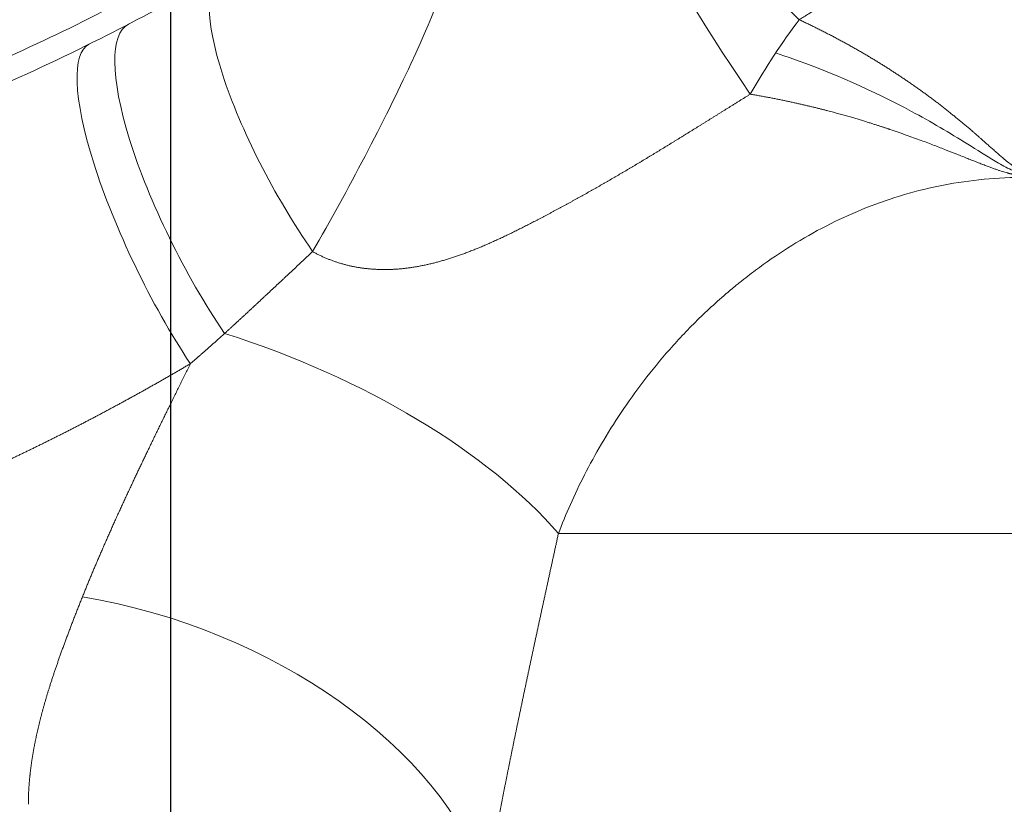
# Model space of a CAD drawing. Header units: millimetres. Extents: x 176 to 9387, y -11044 to -3322.
# Tile 212 of 256: x 8350 to 8384, y -9866 to -9838. Entities that reach past the tile are written whole.
import ezdxf

# ---------------------------------------------------------------- set-up
doc = ezdxf.new("R2010")
doc.units = ezdxf.units.MM
doc.header["$LTSCALE"] = 0.3175
doc.layers.add('1轮廓实线层', color=7, linetype='Continuous', lineweight=18)
doc.layers.add('7标注层', color=4, linetype='Continuous', lineweight=13)
doc.styles.add('PC_TEXTSTYLE', font='ISOCP.SHX', dxfattribs={"width": 0.707, "bigfont": 'GBCBIG.SHX'})
doc.dimstyles.new('GB_LINEAR', dxfattribs={"dimtxt": 3.5, "dimasz": 3.5, "dimexe": 1, "dimexo": 0, "dimgap": 1.5, "dimtad": 1, "dimdsep": 46, "dimtxsty": 'PC_TEXTSTYLE', "dimcen": 0, "dimclrd": 256, "dimclrt": 3, "dimadec": 0, "dimazin": 2, "dimtp": 0.1, "dimtm": 0.1, "dimtfac": 0.71, "dimtdec": 3, "dimtmove": 0, "dimatfit": 3, "dimfxl": 1, "dimtfill": 1, "dimarcsym": 0})

# ---------------------------------------------------------------- blocks, each defined once
blk = doc.blocks.new('*D61')
at = {"layer": '7标注层', "color": 0, "lineweight": -2, "transparency": 16777216}
for p, q in [((8317.856, -9734.193), (8317.856, -9661.514)), ((8354.857, -9924.193), (8354.857, -9661.514))]:
    blk.add_line(p, q, dxfattribs=at)
at = {"layer": '7标注层', "lineweight": -2, "transparency": 16777216}
blk.add_line((8330.106, -9665.014), (8342.607, -9665.014), dxfattribs=at)
at = {"layer": '7标注层', "transparency": 16777216}
for points in [[(8330.106, -9662.972), (8330.106, -9667.055), (8317.856, -9665.014)], [(8342.607, -9667.055), (8342.607, -9662.972), (8354.857, -9665.014)]]:
    blk.add_solid(points, dxfattribs=at)
at = {"layer": 'Defpoints', "color": 0, "transparency": 16777216}
for p in [(8354.857, -9665.014), (8317.856, -9734.193), (8354.857, -9924.193)]:
    blk.add_point(p, dxfattribs=at)
at = {"layer": '7标注层', "color": 3, "transparency": 16777216, "insert": (8336.357, -9653.639), "char_height": 12.25, "attachment_point": 5, "style": 'PC_TEXTSTYLE', "bg_fill": 3, "box_fill_scale": 1.1, "bg_fill_color": 257, "bg_fill_transparency": 0}
blk.add_mtext('37', dxfattribs=at)

msp = doc.modelspace()

# ---------------------------------------------------------------- linework, layer by layer
at = {"layer": '1轮廓实线层'}
msp.add_line((8384.85631, -9856.37424), (8368.45626, -9856.37424), dxfattribs=at)
for centre, major_axis, ratio, start_param, end_param in [((8376.90543, -9842.6262), (-4.59958, 6.54552), 0.34126052, 5.16448009, 6.28318531), ((8376.90543, -9842.6262), (-4.59958, 6.54552), 0.05895864, 0, 1.27317881), ((8360.68614, -9843.61353), (3.77166, 7.05511), 0.08096723, 4.33655227, 6.28318531), ((8360.68614, -9843.61353), (-4.03104, 6.91019), 0.28255675, 0, 1.83024178), ((8376.90543, -9842.6262), (-3.81978, -7.02918), 0.28866791, 4.22408726, 4.63248843), ((8357.05554, -9845.6144), (3.68934, -7.0985), 0.27287082, 3.14159265, 5.12071068), ((8355.54115, -9846.38238), (3.54681, -7.17078), 0.25078504, 3.14159265, 5.18164186), ((8356.15622, -9856.37424), (-14.01422, 5.34806), 0.45489116, 3.83961796, 4.84302359), ((8351.75714, -9868.60507), (-14.3336, 4.42132), 0.65094741, 3.58411087, 4.91054416)]:
    msp.add_ellipse(centre, major_axis=major_axis, ratio=ratio, start_param=start_param, end_param=end_param, dxfattribs=at)
for points, knots in [([(8382.7243, -9823.30679), (8382.7306, -9823.32341), (8382.74321, -9823.35665), (8382.76182, -9823.40659), (8382.78022, -9823.45657), (8382.79836, -9823.50661), (8382.81628, -9823.55671), (8382.83395, -9823.60686), (8382.85138, -9823.65707), (8382.86858, -9823.70733), (8382.88553, -9823.75765), (8382.90225, -9823.80802), (8382.91872, -9823.85845), (8382.93496, -9823.90892), (8382.95096, -9823.95946), (8382.96673, -9824.01005), (8382.98225, -9824.06069), (8382.99753, -9824.11138), (8383.01258, -9824.16213), (8383.02738, -9824.21294), (8383.04195, -9824.26379), (8383.05628, -9824.3147), (8383.07037, -9824.36567), (8383.08422, -9824.41668), (8383.09783, -9824.46775), (8383.1112, -9824.51887), (8383.12433, -9824.57005), (8383.13723, -9824.62128), (8383.14988, -9824.67256), (8383.1623, -9824.72389), (8383.17448, -9824.77528), (8383.18642, -9824.82671), (8383.19812, -9824.8782), (8383.20958, -9824.92974), (8383.22081, -9824.98134), (8383.23179, -9825.03298), (8383.24253, -9825.08468), (8383.25304, -9825.13643), (8383.26331, -9825.18823), (8383.27334, -9825.24008), (8383.28313, -9825.29198), (8383.29268, -9825.34393), (8383.30199, -9825.39594), (8383.31106, -9825.44799), (8383.3199, -9825.5001), (8383.32849, -9825.55225), (8383.33685, -9825.60446), (8383.34497, -9825.65672), (8383.35285, -9825.70902), (8383.36049, -9825.76138), (8383.36789, -9825.81379), (8383.37505, -9825.86624), (8383.38197, -9825.91875), (8383.38866, -9825.97131), (8383.3951, -9826.02391), (8383.40131, -9826.07656), (8383.40728, -9826.12927), (8383.41301, -9826.18202), (8383.4185, -9826.23482), (8383.42375, -9826.28767), (8383.42876, -9826.34057), (8383.43354, -9826.39352), (8383.43807, -9826.44651), (8383.44237, -9826.49955), (8383.44643, -9826.55265), (8383.45025, -9826.60578), (8383.45382, -9826.65897), (8383.45717, -9826.71221), (8383.46027, -9826.76549), (8383.46313, -9826.81882), (8383.46575, -9826.87219), (8383.46814, -9826.92562), (8383.47029, -9826.97909), (8383.47219, -9827.0326), (8383.47386, -9827.08617), (8383.47529, -9827.13978), (8383.47648, -9827.19344), (8383.47744, -9827.24714), (8383.47815, -9827.30089), (8383.47862, -9827.35468), (8383.47886, -9827.40852), (8383.47886, -9827.46241), (8383.47862, -9827.51634), (8383.47813, -9827.57032), (8383.47741, -9827.62434), (8383.47646, -9827.67841), (8383.47268, -9827.84906), (8383.46104, -9828.13524), (8383.43148, -9828.53503), (8383.38877, -9828.93149), (8383.33289, -9829.32461), (8383.26385, -9829.71437), (8383.18165, -9830.10077), (8383.08628, -9830.48379), (8382.97776, -9830.86344), (8382.85607, -9831.2397), (8382.72125, -9831.61258), (8382.60843, -9831.89407), (8382.52632, -9832.08705), (8382.48015, -9832.19312), (8382.43316, -9832.29857), (8382.38535, -9832.40342), (8382.33673, -9832.50765), (8382.28728, -9832.61127), (8382.23703, -9832.71429), (8382.18596, -9832.8167), (8382.13407, -9832.9185), (8382.08136, -9833.0197), (8382.02784, -9833.12029), (8381.97351, -9833.22028), (8381.91835, -9833.31967), (8381.86238, -9833.41846), (8381.8056, -9833.51665), (8381.748, -9833.61424), (8381.68958, -9833.71123), (8381.63035, -9833.80763), (8381.5703, -9833.90343), (8381.50944, -9833.99863), (8381.44776, -9834.09325), (8381.38527, -9834.18727), (8381.32195, -9834.2807), (8381.25783, -9834.37354), (8381.19288, -9834.4658), (8381.12712, -9834.55747), (8381.06055, -9834.64855), (8380.99316, -9834.73904), (8380.92495, -9834.82896), (8380.85593, -9834.91829), (8380.78609, -9835.00703), (8380.71543, -9835.0952), (8380.64396, -9835.18279), (8380.57168, -9835.2698), (8380.49857, -9835.35624), (8380.42465, -9835.4421), (8380.34992, -9835.52739), (8380.27437, -9835.6121), (8380.198, -9835.69624), (8380.12082, -9835.77981), (8380.04282, -9835.86282), (8379.96401, -9835.94525), (8379.88438, -9836.02712), (8379.80393, -9836.10842), (8379.72267, -9836.18916), (8379.64059, -9836.26933), (8379.5577, -9836.34895), (8379.47399, -9836.428), (8379.38947, -9836.50649), (8379.30412, -9836.58443), (8379.21797, -9836.6618), (8379.13099, -9836.73863), (8379.0432, -9836.81489), (8378.9546, -9836.89061), (8378.86518, -9836.96577), (8378.77494, -9837.04038), (8378.68389, -9837.11445), (8378.59202, -9837.18796), (8378.49934, -9837.26093), (8378.40584, -9837.33335), (8378.31152, -9837.40523), (8378.21639, -9837.47656), (8378.12044, -9837.54735), (8378.02368, -9837.6176), (8377.9261, -9837.68731), (8377.8277, -9837.75649), (8377.72849, -9837.82512), (8377.62846, -9837.89322), (8377.52762, -9837.96079), (8377.42596, -9838.02782), (8377.32349, -9838.09432), (8377.2202, -9838.16029), (8377.11608, -9838.22572), (8377.01119, -9838.29067), (8376.94072, -9838.33343), (8376.90543, -9838.35485)], [0, 0, 0, 0, 0.00292195, 0.005843, 0.00876321, 0.01168263, 0.01460133, 0.01751937, 0.0204368, 0.0233537, 0.02627012, 0.02918612, 0.03210176, 0.0350171, 0.0379322, 0.04084713, 0.04376195, 0.04667671, 0.04959148, 0.05250631, 0.05542127, 0.05833642, 0.06125183, 0.06416754, 0.06708362, 0.07000014, 0.07291715, 0.07583471, 0.07875289, 0.08167174, 0.08459132, 0.08751171, 0.09043294, 0.0933551, 0.09627823, 0.0992024, 0.10212767, 0.1050541, 0.10798174, 0.11091066, 0.11384092, 0.11677258, 0.1197057, 0.12264033, 0.12557654, 0.12851438, 0.13145393, 0.13439522, 0.13733833, 0.14028332, 0.14323024, 0.14617914, 0.1491301, 0.15208317, 0.1550384, 0.15799586, 0.1609556, 0.16391769, 0.16688217, 0.16984911, 0.17281857, 0.1757906, 0.17876526, 0.18174261, 0.1847227, 0.18770559, 0.19069134, 0.19368001, 0.19667164, 0.19966631, 0.20266405, 0.20566494, 0.20866902, 0.21167635, 0.21468699, 0.21770099, 0.22071841, 0.22373929, 0.2267637, 0.2297917, 0.23282332, 0.23585864, 0.2388977, 0.24194055, 0.24498725, 0.24803786, 0.25109242, 0.27388653, 0.29659846, 0.31925043, 0.34186484, 0.36446421, 0.38707108, 0.40970801, 0.43239743, 0.45516163, 0.4780227, 0.50100241, 0.50770362, 0.51439351, 0.52107247, 0.52774089, 0.53439918, 0.54104774, 0.54768697, 0.55431728, 0.56093906, 0.56755274, 0.57415871, 0.58075739, 0.58734919, 0.59393452, 0.6005138, 0.60708745, 0.61365587, 0.6202195, 0.62677874, 0.63333401, 0.63988575, 0.64643436, 0.65298027, 0.6595239, 0.66606567, 0.67260601, 0.67914534, 0.68568408, 0.69222266, 0.69876149, 0.70530101, 0.71184164, 0.71838379, 0.7249279, 0.73147438, 0.73802365, 0.74457615, 0.75113228, 0.75769247, 0.76425713, 0.7708267, 0.77740157, 0.78398218, 0.79056893, 0.79716224, 0.80376252, 0.81037019, 0.81698565, 0.82360931, 0.83024159, 0.83688288, 0.84353359, 0.85019413, 0.85686488, 0.86354626, 0.87023866, 0.87694247, 0.88365809, 0.89038591, 0.89712631, 0.90387969, 0.91064642, 0.9174269, 0.92422149, 0.93103058, 0.93785454, 0.94469374, 0.95154855, 0.95841935, 0.9653065, 0.97221035, 0.97913127, 0.98606962, 0.99302574, 1, 1, 1, 1]), ([(8290.56793, -9841.33033), (8295.71849, -9843.30575), (8301.08432, -9844.71932), (8307.90212, -9845.74406), (8309.27121, -9845.91184), (8312.01645, -9846.17253), (8316.14484, -9846.45147), (8321.66694, -9846.37534), (8325.78483, -9845.98263), (8328.52074, -9845.64629), (8329.88401, -9845.4408), (8333.95382, -9844.71391), (8336.64039, -9844.08209), (8341.92874, -9842.53251), (8344.53049, -9841.61468), (8349.61776, -9839.50179), (8352.10344, -9838.30709), (8354.51699, -9836.9822)], [0, 0, 0, 0, 0.25, 0.25, 0.3125, 0.3125, 0.375, 0.5, 0.5625, 0.5625, 0.625, 0.625, 0.75, 0.75, 0.875, 0.875, 1, 1, 1, 1]), ([(8317.85613, -9847.1928), (8320.65665, -9847.19288), (8323.4504, -9847.04047), (8327.74664, -9846.57006), (8329.25392, -9846.35988), (8331.5118, -9845.9761), (8332.26392, -9845.83675), (8333.76713, -9845.5349), (8334.51916, -9845.37216), (8338.25292, -9844.50552), (8341.17112, -9843.64082), (8346.87446, -9841.58005), (8349.6596, -9840.38393), (8353.54, -9838.43768), (8354.69005, -9837.82404), (8355.82759, -9837.17922)], [0, 0, 0, 0, 0.212202, 0.212202, 0.32712017, 0.32712017, 0.38457925, 0.38457925, 0.44203834, 0.44203834, 0.67187467, 0.67187467, 0.901711, 0.901711, 1, 1, 1, 1]), ([(8376.90543, -9838.35485), (8376.92878, -9838.36578), (8376.97546, -9838.38762), (8377.04529, -9838.4206), (8377.11495, -9838.4537), (8377.18442, -9838.48694), (8377.25371, -9838.52032), (8377.32281, -9838.55384), (8377.39173, -9838.5875), (8377.46046, -9838.6213), (8377.52901, -9838.65523), (8377.59738, -9838.6893), (8377.66556, -9838.72351), (8377.73356, -9838.75785), (8377.80137, -9838.79234), (8377.869, -9838.82696), (8377.93645, -9838.86171), (8378.00371, -9838.8966), (8378.07079, -9838.93163), (8378.13768, -9838.96679), (8378.20439, -9839.00209), (8378.27091, -9839.03752), (8378.33725, -9839.07308), (8378.40341, -9839.10878), (8378.46938, -9839.14462), (8378.53517, -9839.18058), (8378.60078, -9839.21668), (8378.6662, -9839.25292), (8378.73143, -9839.28928), (8378.79648, -9839.32578), (8378.86135, -9839.36241), (8378.92603, -9839.39918), (8378.99053, -9839.43607), (8379.05485, -9839.4731), (8379.11898, -9839.51025), (8379.18293, -9839.54754), (8379.24669, -9839.58496), (8379.31027, -9839.6225), (8379.37366, -9839.66018), (8379.43688, -9839.69798), (8379.4999, -9839.73592), (8379.56274, -9839.77398), (8379.6254, -9839.81217), (8379.68788, -9839.85049), (8379.75017, -9839.88894), (8379.81227, -9839.92751), (8379.8742, -9839.96621), (8379.93593, -9840.00504), (8379.99749, -9840.044), (8380.05886, -9840.08308), (8380.12004, -9840.12228), (8380.18104, -9840.16161), (8380.24186, -9840.20107), (8380.30249, -9840.24065), (8380.36294, -9840.28035), (8380.42321, -9840.32018), (8380.48329, -9840.36013), (8380.54318, -9840.40021), (8380.6029, -9840.44041), (8380.66242, -9840.48073), (8380.72177, -9840.52117), (8380.78093, -9840.56173), (8380.8399, -9840.60242), (8380.8987, -9840.64323), (8380.9573, -9840.68415), (8381.01573, -9840.7252), (8381.07397, -9840.76637), (8381.15229, -9840.82207), (8381.25058, -9840.89263), (8381.3686, -9840.97846), (8381.48634, -9841.06517), (8381.60379, -9841.15275), (8381.72096, -9841.24121), (8381.83785, -9841.33053), (8381.95445, -9841.42072), (8382.07078, -9841.51176), (8382.18681, -9841.60365), (8382.30257, -9841.69638), (8382.41804, -9841.78995), (8382.53323, -9841.88435), (8382.64813, -9841.97959), (8382.76276, -9842.07563), (8382.87706, -9842.17252), (8382.96338, -9842.24625), (8383.02493, -9842.29959), (8383.0653, -9842.33494), (8383.11532, -9842.3789), (8383.17497, -9842.43148), (8383.24426, -9842.49263), (8383.32317, -9842.56234), (8383.41171, -9842.64055), (8383.50989, -9842.72724), (8383.61769, -9842.82235), (8383.73514, -9842.92581), (8383.83734, -9843.01583), (8383.92018, -9843.08841), (8383.97939, -9843.13966), (8384.0353, -9843.18751), (8384.08793, -9843.23198), (8384.13727, -9843.27307), (8384.18333, -9843.31079), (8384.22611, -9843.34514), (8384.26561, -9843.37615), (8384.2993, -9843.40189), (8384.32815, -9843.42327), (8384.35307, -9843.44122), (8384.37766, -9843.45843), (8384.40194, -9843.47491), (8384.42591, -9843.49065), (8384.44956, -9843.50566), (8384.47289, -9843.51993), (8384.49591, -9843.53347), (8384.51861, -9843.54628), (8384.54099, -9843.55835), (8384.56305, -9843.56969), (8384.58481, -9843.5803), (8384.60624, -9843.59018), (8384.62736, -9843.59933), (8384.64816, -9843.60775), (8384.66865, -9843.61544), (8384.68882, -9843.6224), (8384.70868, -9843.62863), (8384.72822, -9843.63413), (8384.74744, -9843.63891), (8384.76636, -9843.64295), (8384.78495, -9843.64627), (8384.80324, -9843.64886), (8384.82121, -9843.65071), (8384.83886, -9843.65188), (8384.85053, -9843.65204), (8384.85631, -9843.65212)], [0, 0, 0, 0, 0.00770646, 0.01540609, 0.02309896, 0.03078515, 0.03846473, 0.04613778, 0.05380438, 0.0614646, 0.06911852, 0.07676622, 0.08440777, 0.09204325, 0.09967275, 0.10729633, 0.11491408, 0.12252607, 0.13013239, 0.13773311, 0.14532831, 0.15291807, 0.16050247, 0.16808158, 0.1756555, 0.18322429, 0.19078804, 0.19834683, 0.20590074, 0.21344984, 0.22099422, 0.22853396, 0.23606914, 0.24359985, 0.25112615, 0.25864814, 0.26616589, 0.27367949, 0.28118901, 0.28869455, 0.29619618, 0.30369398, 0.31118803, 0.31867842, 0.32616524, 0.33364856, 0.34112846, 0.34860503, 0.35607835, 0.36354851, 0.37101558, 0.37847965, 0.38594081, 0.39339913, 0.40085471, 0.40830761, 0.41575794, 0.42320577, 0.43065118, 0.43809426, 0.44553509, 0.45297376, 0.46041036, 0.46784495, 0.47527764, 0.4827085, 0.49013762, 0.49756509, 0.51277085, 0.52803692, 0.54336405, 0.55875301, 0.57420455, 0.58971941, 0.60529832, 0.62094201, 0.63665119, 0.65242658, 0.66826885, 0.68417872, 0.70015685, 0.71620391, 0.73232057, 0.74850748, 0.75290703, 0.75871268, 0.76592452, 0.77454258, 0.78456688, 0.79599744, 0.80883426, 0.82307736, 0.83872674, 0.8557824, 0.87424434, 0.88330342, 0.891842, 0.89986029, 0.90735855, 0.91433707, 0.92079625, 0.92673658, 0.93215866, 0.93706333, 0.94043146, 0.9437146, 0.9469134, 0.95002855, 0.9530608, 0.95601096, 0.95887994, 0.96166868, 0.96437823, 0.96700975, 0.96956447, 0.97204377, 0.97444913, 0.9767822, 0.97904475, 0.98123876, 0.98336638, 0.98542996, 0.98743211, 0.98937565, 0.99126369, 0.99309959, 0.99488703, 0.99663, 0.99833279, 1, 1, 1, 1]), ([(8376.07848, -9839.52151), (8376.24873, -9839.57745), (8376.41799, -9839.63481), (8378.08096, -9840.2157), (8379.50091, -9840.8469), (8381.52389, -9841.93233), (8382.18005, -9842.31967), (8383.14265, -9842.91808), (8383.45855, -9843.12127), (8383.94433, -9843.41212), (8384.10808, -9843.50738), (8384.45828, -9843.6711), (8384.64933, -9843.74147), (8384.85631, -9843.74147)], [0, 0, 0, 0, 0.05326272, 0.05326272, 0.52663136, 0.52663136, 0.76331568, 0.76331568, 0.88165784, 0.88165784, 0.94082892, 0.94082892, 1, 1, 1, 1]), ([(8375.18768, -9840.96603), (8375.15849, -9840.98419), (8375.10015, -9841.0205), (8375.01269, -9841.07495), (8374.92533, -9841.12936), (8374.83804, -9841.18373), (8374.75084, -9841.23807), (8374.6637, -9841.29237), (8374.57663, -9841.34663), (8374.48961, -9841.40086), (8374.40265, -9841.45505), (8374.31575, -9841.50921), (8374.22891, -9841.56333), (8374.14214, -9841.61741), (8374.05542, -9841.67146), (8373.96877, -9841.72545), (8373.88218, -9841.7794), (8373.79565, -9841.8333), (8373.70917, -9841.88714), (8373.62275, -9841.94092), (8373.53639, -9841.99464), (8373.45008, -9842.0483), (8373.36383, -9842.10189), (8373.27763, -9842.15541), (8373.19148, -9842.20885), (8373.10538, -9842.26222), (8373.01934, -9842.31551), (8372.93334, -9842.36871), (8372.84739, -9842.42183), (8372.7615, -9842.47485), (8372.67565, -9842.52779), (8372.58985, -9842.58063), (8372.5041, -9842.63336), (8372.41839, -9842.686), (8372.33273, -9842.73853), (8372.24712, -9842.79095), (8372.16155, -9842.84326), (8372.07603, -9842.89545), (8371.99055, -9842.94752), (8371.90512, -9842.99948), (8371.81973, -9843.0513), (8371.73439, -9843.103), (8371.64909, -9843.15457), (8371.56384, -9843.206), (8371.47862, -9843.2573), (8371.39341, -9843.30847), (8371.3082, -9843.35953), (8371.22296, -9843.41048), (8371.13768, -9843.46131), (8371.05237, -9843.51204), (8370.96701, -9843.56266), (8370.88161, -9843.61317), (8370.79615, -9843.66357), (8370.71062, -9843.71387), (8370.62503, -9843.76407), (8370.53936, -9843.81416), (8370.45362, -9843.86416), (8370.36779, -9843.91405), (8370.28187, -9843.96384), (8370.19585, -9844.01353), (8370.10972, -9844.06313), (8370.02349, -9844.11263), (8369.93715, -9844.16204), (8369.85068, -9844.21135), (8369.76408, -9844.26057), (8369.67736, -9844.30971), (8369.59049, -9844.35875), (8369.50348, -9844.4077), (8369.41633, -9844.45657), (8369.32901, -9844.50536), (8369.24153, -9844.55406), (8369.15389, -9844.60268), (8369.06607, -9844.65121), (8368.97808, -9844.69968), (8368.88989, -9844.74806), (8368.80152, -9844.79637), (8368.71295, -9844.84461), (8368.62418, -9844.89278), (8368.53519, -9844.94088), (8368.44597, -9844.98893), (8368.35652, -9845.03695), (8368.26682, -9845.08494), (8368.17688, -9845.1329), (8368.08669, -9845.18081), (8367.99624, -9845.22869), (8367.90555, -9845.27653), (8367.81622, -9845.32348), (8367.72851, -9845.36939), (8367.64267, -9845.41412), (8367.55733, -9845.45838), (8367.47249, -9845.50215), (8367.38814, -9845.54542), (8367.30428, -9845.5882), (8367.2209, -9845.63046), (8367.13799, -9845.67222), (8367.05556, -9845.71345), (8366.9736, -9845.75416), (8366.8921, -9845.79434), (8366.81105, -9845.83398), (8366.73046, -9845.87307), (8366.65031, -9845.91162), (8366.5706, -9845.94961), (8366.49132, -9845.98705), (8366.41247, -9846.02392), (8366.33405, -9846.06023), (8366.25605, -9846.09596), (8366.17846, -9846.13111), (8366.10127, -9846.16569), (8366.02449, -9846.19968), (8365.94811, -9846.23308), (8365.87212, -9846.26589), (8365.79651, -9846.29811), (8365.72129, -9846.32972), (8365.64644, -9846.36073), (8365.57197, -9846.39114), (8365.49786, -9846.42094), (8365.42411, -9846.45013), (8365.35072, -9846.47871), (8365.27766, -9846.50667), (8365.20495, -9846.53401), (8365.13256, -9846.56074), (8365.06049, -9846.58684), (8364.98874, -9846.61233), (8364.91731, -9846.63719), (8364.84617, -9846.66144), (8364.77534, -9846.68506), (8364.7048, -9846.70806), (8364.63456, -9846.73044), (8364.5646, -9846.75219), (8364.49491, -9846.77332), (8364.42551, -9846.79382), (8364.35637, -9846.8137), (8364.2875, -9846.83295), (8364.2189, -9846.85157), (8364.15054, -9846.86956), (8364.08245, -9846.88693), (8364.0146, -9846.90367), (8363.947, -9846.91977), (8363.87964, -9846.93525), (8363.81251, -9846.9501), (8363.74562, -9846.96431), (8363.67897, -9846.97789), (8363.61253, -9846.99083), (8363.54633, -9847.00315), (8363.48034, -9847.01482), (8363.41458, -9847.02587), (8363.34902, -9847.03627), (8363.28369, -9847.04604), (8363.21856, -9847.05517), (8363.15364, -9847.06366), (8363.08892, -9847.07151), (8363.02441, -9847.07873), (8362.9601, -9847.0853), (8362.89599, -9847.09122), (8362.83207, -9847.09651), (8362.76835, -9847.10115), (8362.70483, -9847.10515), (8362.64149, -9847.1085), (8362.57835, -9847.11121), (8362.5154, -9847.11327), (8362.45264, -9847.11468), (8362.39007, -9847.11544), (8362.32768, -9847.11556), (8362.26548, -9847.11502), (8362.20347, -9847.11383), (8362.14164, -9847.11198), (8362.08, -9847.10948), (8362.01854, -9847.10633), (8361.95727, -9847.10252), (8361.89618, -9847.09805), (8361.83528, -9847.09293), (8361.77457, -9847.08714), (8361.71404, -9847.08069), (8361.6537, -9847.07358), (8361.59355, -9847.06581), (8361.53359, -9847.05737), (8361.47381, -9847.04827), (8361.41423, -9847.0385), (8361.35484, -9847.02806), (8361.29565, -9847.01695), (8361.23665, -9847.00516), (8361.17785, -9846.99271), (8361.11924, -9846.97958), (8361.06084, -9846.96577), (8361.00265, -9846.95129), (8360.94466, -9846.93612), (8360.88687, -9846.92028), (8360.8293, -9846.90375), (8360.77194, -9846.88654), (8360.7148, -9846.86864), (8360.65788, -9846.85005), (8360.60118, -9846.83077), (8360.54471, -9846.81081), (8360.48847, -9846.79015), (8360.43246, -9846.76879), (8360.37669, -9846.74673), (8360.32116, -9846.72398), (8360.26587, -9846.70053), (8360.21084, -9846.67637), (8360.15606, -9846.65151), (8360.10153, -9846.62593), (8360.04727, -9846.59965), (8359.99328, -9846.57266), (8359.93957, -9846.54495), (8359.8861, -9846.51656), (8359.85076, -9846.49706), (8359.83307, -9846.48731)], [0, 0, 0, 0, 0.0058835, 0.01176249, 0.01763733, 0.02350839, 0.02937603, 0.03524063, 0.04110255, 0.04696216, 0.05281982, 0.05867536, 0.06452847, 0.07037918, 0.07622749, 0.08207343, 0.087917, 0.09375822, 0.0995971, 0.10543364, 0.11126787, 0.11709978, 0.12292938, 0.12875668, 0.13458169, 0.14040439, 0.1462248, 0.15204292, 0.15785873, 0.16367224, 0.16948345, 0.17529234, 0.18109891, 0.18690314, 0.19270503, 0.19850456, 0.20430172, 0.21009649, 0.21588885, 0.22167877, 0.22746625, 0.23325124, 0.23903373, 0.24481368, 0.25059106, 0.25636769, 0.26214582, 0.26792584, 0.27370812, 0.27949307, 0.28528105, 0.29107246, 0.29686768, 0.30266709, 0.30847107, 0.31428, 0.32009427, 0.32591426, 0.33174035, 0.3375729, 0.34341232, 0.34925897, 0.35511322, 0.36097547, 0.36684608, 0.37272544, 0.37861391, 0.38451187, 0.3904197, 0.39633777, 0.40226645, 0.40820612, 0.41415715, 0.42011992, 0.42609478, 0.43208212, 0.43808229, 0.44409568, 0.45012272, 0.45616536, 0.46222446, 0.46830007, 0.47439225, 0.48050107, 0.48662657, 0.4927688, 0.49892782, 0.50477476, 0.5105856, 0.51636029, 0.52209884, 0.52780123, 0.53346747, 0.53909757, 0.54469156, 0.55024947, 0.55577133, 0.5612572, 0.56670714, 0.57212121, 0.5774995, 0.58284209, 0.58814907, 0.59342054, 0.59865662, 0.60385743, 0.60902309, 0.61415375, 0.61924954, 0.62431063, 0.62933717, 0.63432934, 0.63928731, 0.64421126, 0.6491014, 0.65395792, 0.65878103, 0.66357098, 0.66832833, 0.67305349, 0.67774677, 0.68240853, 0.68703908, 0.69163875, 0.69620787, 0.70074678, 0.70525581, 0.70973528, 0.71418552, 0.71860688, 0.72299968, 0.72736426, 0.73170095, 0.73601009, 0.74029203, 0.7445471, 0.74877565, 0.75297802, 0.75715456, 0.76130561, 0.76543154, 0.76953269, 0.77360942, 0.7776621, 0.78169109, 0.78569675, 0.78967945, 0.79363958, 0.7975775, 0.80149359, 0.80538825, 0.80926186, 0.81311482, 0.81694752, 0.82076036, 0.82455376, 0.82832812, 0.83208386, 0.8358214, 0.83954117, 0.8432436, 0.84692912, 0.85059818, 0.85425122, 0.8578887, 0.86151108, 0.86511882, 0.86871238, 0.87229225, 0.87585891, 0.87941284, 0.88295454, 0.88648451, 0.89000325, 0.89351127, 0.8970091, 0.90049724, 0.90397624, 0.90744663, 0.91090895, 0.91436374, 0.91781156, 0.92125297, 0.92468854, 0.92811882, 0.93154441, 0.93496587, 0.9383838, 0.94179879, 0.94521144, 0.94862234, 0.9520321, 0.95544135, 0.95885069, 0.96226074, 0.96567213, 0.96908549, 0.97250145, 0.97592065, 0.97934373, 0.98277133, 0.98620411, 0.98964271, 0.99308779, 0.99654, 1, 1, 1, 1]), ([(8384.85631, -9843.82133), (8384.84982, -9843.82131), (8384.83682, -9843.82127), (8384.81727, -9843.82097), (8384.79764, -9843.82048), (8384.77792, -9843.8198), (8384.75812, -9843.81893), (8384.73823, -9843.81786), (8384.71826, -9843.8166), (8384.6982, -9843.81514), (8384.67804, -9843.8135), (8384.6578, -9843.81166), (8384.63747, -9843.80962), (8384.61705, -9843.8074), (8384.59653, -9843.80498), (8384.57592, -9843.80238), (8384.55522, -9843.79958), (8384.53442, -9843.79659), (8384.51352, -9843.7934), (8384.49253, -9843.79003), (8384.47145, -9843.78647), (8384.45026, -9843.78271), (8384.42898, -9843.77877), (8384.40759, -9843.77463), (8384.38611, -9843.7703), (8384.36452, -9843.76579), (8384.34283, -9843.76108), (8384.32104, -9843.75618), (8384.29914, -9843.75109), (8384.27714, -9843.74581), (8384.25503, -9843.74034), (8384.23281, -9843.73468), (8384.18998, -9843.72347), (8384.12437, -9843.705), (8384.03401, -9843.6773), (8383.9365, -9843.64547), (8383.83171, -9843.60958), (8383.71951, -9843.56971), (8383.59629, -9843.52476), (8383.46154, -9843.47429), (8383.31472, -9843.41793), (8383.15838, -9843.35693), (8382.99228, -9843.29139), (8382.81614, -9843.22147), (8382.62966, -9843.14728), (8382.37821, -9843.04742), (8382.05014, -9842.91789), (8381.63242, -9842.75606), (8381.16578, -9842.58054), (8380.64743, -9842.39298), (8380.2703, -9842.26292), (8380.05323, -9842.19011), (8380.01414, -9842.17702), (8379.97314, -9842.16334), (8379.93023, -9842.14907), (8379.88541, -9842.13422), (8379.83866, -9842.11879), (8379.78997, -9842.1028), (8379.73933, -9842.08624), (8379.68673, -9842.06914), (8379.63215, -9842.05149), (8379.5756, -9842.03331), (8379.51705, -9842.0146), (8379.45649, -9841.99537), (8379.3939, -9841.97564), (8379.32929, -9841.95542), (8379.26262, -9841.93471), (8379.1939, -9841.91352), (8379.12309, -9841.89188), (8379.0502, -9841.86978), (8378.9752, -9841.84724), (8378.89809, -9841.82428), (8378.81884, -9841.80091), (8378.73744, -9841.77713), (8378.65388, -9841.75298), (8378.56815, -9841.72845), (8378.48021, -9841.70356), (8378.39007, -9841.67834), (8378.29771, -9841.6528), (8378.2031, -9841.62694), (8378.1062, -9841.60079), (8378.00699, -9841.57436), (8377.90543, -9841.54766), (8377.80151, -9841.52073), (8377.69519, -9841.49356), (8377.58647, -9841.4662), (8377.47531, -9841.43865), (8377.36168, -9841.41093), (8377.24557, -9841.38308), (8377.12694, -9841.3551), (8377.00578, -9841.32703), (8376.88205, -9841.29889), (8376.75572, -9841.27071), (8376.62678, -9841.2425), (8376.49519, -9841.2143), (8376.36092, -9841.18614), (8376.22394, -9841.15804), (8376.08423, -9841.13003), (8375.94175, -9841.10215), (8375.79648, -9841.07442), (8375.64838, -9841.04688), (8375.49742, -9841.01958), (8375.34359, -9840.99248), (8375.23995, -9840.97489), (8375.18768, -9840.96603)], [0, 0, 0, 0, 0.00183584, 0.00367991, 0.00553259, 0.00739431, 0.00926544, 0.01114638, 0.01303752, 0.01493923, 0.01685188, 0.01877585, 0.0207115, 0.02265918, 0.02461925, 0.02659205, 0.02857792, 0.0305772, 0.03259021, 0.03461729, 0.03665874, 0.03871487, 0.04078601, 0.04287244, 0.04497447, 0.04709237, 0.04922645, 0.05137698, 0.05354424, 0.05572849, 0.05793001, 0.06014904, 0.06238586, 0.07080254, 0.08003754, 0.09010525, 0.10101866, 0.11278998, 0.125431, 0.14003427, 0.15570675, 0.17246518, 0.19032658, 0.20930844, 0.22942882, 0.25070643, 0.29075167, 0.33565633, 0.3855763, 0.44067776, 0.50113335, 0.50504625, 0.50915627, 0.51346392, 0.51796976, 0.52267435, 0.52757828, 0.53268217, 0.53798665, 0.54349237, 0.54920001, 0.55511025, 0.5612238, 0.5675414, 0.57406379, 0.58079171, 0.58772596, 0.59486731, 0.60221656, 0.60977453, 0.61754205, 0.62551993, 0.63370901, 0.64211015, 0.65072419, 0.65955199, 0.66859438, 0.67785223, 0.68732638, 0.69701777, 0.70693002, 0.71706577, 0.72742647, 0.73801363, 0.74882878, 0.7598735, 0.77114943, 0.78265823, 0.79440159, 0.80638129, 0.81859911, 0.83105688, 0.84375651, 0.85669991, 0.86988907, 0.88332601, 0.89701279, 0.91095154, 0.92514442, 0.93959364, 0.95430147, 0.96927023, 0.98450226, 1, 1, 1, 1]), ([(8384.85631, -9843.87935), (8384.36331, -9843.87935), (8383.87565, -9843.90293), (8382.91354, -9843.99547), (8382.43909, -9844.06443), (8381.50555, -9844.24545), (8381.04648, -9844.3575), (8380.14555, -9844.62196), (8379.70369, -9844.77438), (8378.83873, -9845.11645), (8378.41563, -9845.3061), (8377.58939, -9845.71921), (8377.18625, -9845.94265), (8376.40088, -9846.41955), (8376.01865, -9846.673), (8375.46148, -9847.07263), (8375.18693, -9847.2773), (8374.87378, -9847.52388), (8374.719, -9847.64902), (8374.64206, -9847.71205), (8374.6037, -9847.74367), (8374.58455, -9847.75951), (8374.57498, -9847.76744), (8374.5702, -9847.77141), (8374.5678, -9847.77339), (8374.56661, -9847.77438), (8374.5661, -9847.77481), (8374.56576, -9847.77509), (8374.56561, -9847.77521), (8374.15441, -9848.11642), (8373.76608, -9848.4675), (8373.03299, -9849.18245), (8372.68823, -9849.54631), (8372.03997, -9850.28031), (8371.73647, -9850.65045), (8371.16808, -9851.39145), (8370.90319, -9851.76231), (8370.40915, -9852.50017), (8370.18, -9852.86718), (8369.7545, -9853.59386), (8369.55814, -9853.95353), (8369.19529, -9854.66315), (8369.0288, -9855.01309), (8368.72289, -9855.70197), (8368.58346, -9856.04091), (8368.45626, -9856.37424)], [0, 0, 0, 0, 0.0625, 0.0625, 0.125, 0.125, 0.1875, 0.1875, 0.25, 0.25, 0.3125, 0.3125, 0.375, 0.375, 0.4375, 0.4375, 0.46875, 0.484375, 0.4921875, 0.49609375, 0.49804688, 0.49902344, 0.49951172, 0.49975586, 0.49987793, 0.49993896, 0.49996948, 0.49996948, 0.5, 0.5, 0.5625, 0.5625, 0.625, 0.625, 0.6875, 0.6875, 0.75, 0.75, 0.8125, 0.8125, 0.875, 0.875, 0.9375, 0.9375, 1, 1, 1, 1]), ([(8359.83307, -9846.48731), (8359.80148, -9846.5167), (8359.73843, -9846.57537), (8359.64416, -9846.66317), (8359.55036, -9846.75058), (8359.45703, -9846.83761), (8359.36415, -9846.92425), (8359.27172, -9847.01052), (8359.17972, -9847.09641), (8359.08814, -9847.18192), (8358.99698, -9847.26706), (8358.90622, -9847.35183), (8358.81585, -9847.43623), (8358.72587, -9847.52026), (8358.63627, -9847.60392), (8358.54703, -9847.68722), (8358.45815, -9847.77017), (8358.36961, -9847.85275), (8358.28142, -9847.93498), (8358.19356, -9848.01685), (8358.10602, -9848.09837), (8358.01879, -9848.17955), (8357.93187, -9848.26037), (8357.84525, -9848.34086), (8357.75892, -9848.421), (8357.67287, -9848.5008), (8357.58709, -9848.58026), (8357.50158, -9848.65939), (8357.41633, -9848.73819), (8357.33133, -9848.81665), (8357.24658, -9848.89479), (8357.16207, -9848.97261), (8357.07778, -9849.0501), (8356.99373, -9849.12727), (8356.90988, -9849.20412), (8356.82626, -9849.28067), (8356.77055, -9849.33155), (8356.74274, -9849.35695)], [0, 0, 0, 0, 0.0304514, 0.06077548, 0.090974, 0.12104864, 0.1510011, 0.18083301, 0.210546, 0.24014166, 0.26962156, 0.29898724, 0.32824021, 0.35738197, 0.38641396, 0.41533764, 0.4441544, 0.47286564, 0.50147271, 0.52997696, 0.5583797, 0.58668221, 0.61488576, 0.6429916, 0.67100095, 0.69891499, 0.72673492, 0.75446187, 0.78209697, 0.80964135, 0.83709607, 0.86446222, 0.89174082, 0.91893291, 0.94603949, 0.97306153, 1, 1, 1, 1]), ([(8356.74274, -9849.35695), (8356.70754, -9849.38869), (8356.63793, -9849.45146), (8356.53445, -9849.54432), (8356.43315, -9849.63493), (8356.33402, -9849.72326), (8356.23709, -9849.80935), (8356.14237, -9849.89319), (8356.04986, -9849.9748), (8355.95958, -9850.05419), (8355.87154, -9850.13135), (8355.78575, -9850.20631), (8355.70222, -9850.27907), (8355.62096, -9850.34963), (8355.56749, -9850.39588), (8355.54115, -9850.41866)], [0, 0, 0, 0, 0.08873861, 0.17551263, 0.26032105, 0.34316273, 0.42403643, 0.50294079, 0.57987438, 0.65483565, 0.72782303, 0.79883487, 0.86786947, 0.9349251, 1, 1, 1, 1]), ([(8355.54115, -9850.41849), (8355.50042, -9850.44244), (8355.41901, -9850.49032), (8355.29681, -9850.56184), (8355.17463, -9850.63307), (8355.05245, -9850.70402), (8354.93028, -9850.77468), (8354.80812, -9850.84506), (8354.68597, -9850.91514), (8354.56383, -9850.98494), (8354.44169, -9851.05445), (8354.31956, -9851.12368), (8354.19744, -9851.19262), (8354.07533, -9851.26128), (8353.95323, -9851.32966), (8353.83114, -9851.39775), (8353.70905, -9851.46555), (8353.58697, -9851.53308), (8353.46491, -9851.60032), (8353.34284, -9851.66728), (8353.22079, -9851.73396), (8353.09875, -9851.80036), (8352.97671, -9851.86648), (8352.85468, -9851.93231), (8352.73266, -9851.99787), (8352.61065, -9852.06315), (8352.48865, -9852.12815), (8352.36665, -9852.19287), (8352.24467, -9852.25732), (8352.12269, -9852.32149), (8352.00072, -9852.38538), (8351.87876, -9852.44899), (8351.75681, -9852.51233), (8351.63486, -9852.5754), (8351.51292, -9852.63819), (8351.391, -9852.7007), (8351.26908, -9852.76294), (8351.14716, -9852.82491), (8351.02526, -9852.88661), (8350.90336, -9852.94803), (8350.78148, -9853.00918), (8350.6596, -9853.07006), (8350.53773, -9853.13067), (8350.41587, -9853.19101), (8350.29401, -9853.25108), (8350.17217, -9853.31088), (8350.05033, -9853.37041), (8349.9285, -9853.42968), (8349.80668, -9853.48867), (8349.68487, -9853.5474), (8349.56306, -9853.60586), (8349.44127, -9853.66406), (8349.31948, -9853.72199), (8349.1977, -9853.77965), (8349.07593, -9853.83705), (8348.95417, -9853.89419), (8348.83241, -9853.95106), (8348.71067, -9854.00767), (8348.58893, -9854.06401), (8348.4672, -9854.12009), (8348.34548, -9854.17591), (8348.22376, -9854.23147), (8348.10206, -9854.28677), (8347.98036, -9854.34181), (8347.85867, -9854.39659), (8347.73699, -9854.45111), (8347.61532, -9854.50537), (8347.49366, -9854.55937), (8347.372, -9854.61312), (8347.25036, -9854.6666), (8347.12872, -9854.71983), (8347.00709, -9854.77281), (8346.88547, -9854.82553), (8346.76385, -9854.87799), (8346.64225, -9854.9302), (8346.52065, -9854.98215), (8346.39906, -9855.03385), (8346.27748, -9855.0853), (8346.15591, -9855.13649), (8346.03434, -9855.18743), (8345.91279, -9855.23812), (8345.79124, -9855.28856), (8345.6697, -9855.33875), (8345.54817, -9855.38869), (8345.42665, -9855.43838), (8345.30513, -9855.48781), (8345.18363, -9855.537), (8345.06213, -9855.58594), (8344.94064, -9855.63464), (8344.81916, -9855.68308), (8344.69768, -9855.73128), (8344.57622, -9855.77924), (8344.45476, -9855.82694), (8344.33332, -9855.8744), (8344.21188, -9855.92162), (8344.09044, -9855.96859), (8343.96902, -9856.01532), (8343.84761, -9856.06181), (8343.7262, -9856.10805), (8343.6048, -9856.15405), (8343.48341, -9856.19981), (8343.36203, -9856.24532), (8343.24066, -9856.2906), (8343.11929, -9856.33563), (8342.99793, -9856.38043), (8342.87658, -9856.42499), (8342.75524, -9856.4693), (8342.63391, -9856.51338), (8342.51259, -9856.55722), (8342.39127, -9856.60082), (8342.26996, -9856.64419), (8342.14867, -9856.68732), (8342.02737, -9856.73021), (8341.90609, -9856.77287), (8341.78482, -9856.81529), (8341.66355, -9856.85748), (8341.54229, -9856.89943), (8341.42105, -9856.94115), (8341.2998, -9856.98264), (8341.17857, -9857.02389), (8341.05735, -9857.06491), (8340.93613, -9857.1057), (8340.81492, -9857.14626), (8340.69372, -9857.18659), (8340.57253, -9857.22669), (8340.45135, -9857.26655), (8340.33017, -9857.30619), (8340.20901, -9857.3456), (8340.08785, -9857.38478), (8339.9667, -9857.42373), (8339.84556, -9857.46246), (8339.72442, -9857.50095), (8339.6033, -9857.53923), (8339.52251, -9857.56458), (8339.48213, -9857.57725)], [0, 0, 0, 0, 0.0080619, 0.01611563, 0.02416121, 0.03219866, 0.04022798, 0.04824919, 0.05626232, 0.06426737, 0.07226436, 0.08025331, 0.08823424, 0.09620715, 0.10417207, 0.11212902, 0.120078, 0.12801903, 0.13595214, 0.14387733, 0.15179463, 0.15970405, 0.1676056, 0.17549931, 0.18338519, 0.19126325, 0.19913352, 0.206996, 0.21485072, 0.2226977, 0.23053694, 0.23836848, 0.24619231, 0.25400847, 0.26181697, 0.26961782, 0.27741105, 0.28519666, 0.29297468, 0.30074513, 0.30850801, 0.31626336, 0.32401119, 0.3317515, 0.33948433, 0.34720969, 0.3549276, 0.36263807, 0.37034113, 0.37803678, 0.38572506, 0.39340597, 0.40107953, 0.40874577, 0.4164047, 0.42405633, 0.4317007, 0.43933781, 0.44696768, 0.45459034, 0.46220579, 0.46981407, 0.47741518, 0.48500915, 0.49259599, 0.50017573, 0.50774837, 0.51531395, 0.52287248, 0.53042398, 0.53796846, 0.54550595, 0.55303647, 0.56056003, 0.56807666, 0.57558637, 0.58308918, 0.59058511, 0.59807418, 0.60555642, 0.61303183, 0.62050045, 0.62796228, 0.63541735, 0.64286568, 0.65030729, 0.65774219, 0.66517042, 0.67259198, 0.6800069, 0.68741519, 0.69481689, 0.702212, 0.70960055, 0.71698256, 0.72435804, 0.73172703, 0.73908953, 0.74644558, 0.75379518, 0.76113837, 0.76847516, 0.77580557, 0.78312962, 0.79044733, 0.79775873, 0.80506384, 0.81236267, 0.81965525, 0.82694159, 0.83422173, 0.84149567, 0.84876345, 0.85602508, 0.86328059, 0.87052999, 0.8777733, 0.88501056, 0.89224178, 0.89946697, 0.90668617, 0.9138994, 0.92110667, 0.92830801, 0.93550344, 0.94269298, 0.94987666, 0.95705449, 0.9642265, 0.97139271, 0.97855314, 0.98570782, 0.99285677, 1, 1, 1, 1]), ([(8351.75714, -9858.58685), (8351.76625, -9858.56418), (8351.78448, -9858.51877), (8351.81204, -9858.45046), (8351.83982, -9858.3819), (8351.86781, -9858.31306), (8351.89602, -9858.24397), (8351.92444, -9858.1746), (8351.95309, -9858.10498), (8351.98195, -9858.03508), (8352.01103, -9857.96492), (8352.04032, -9857.89449), (8352.06983, -9857.8238), (8352.09956, -9857.75283), (8352.12951, -9857.6816), (8352.15968, -9857.61009), (8352.19006, -9857.53832), (8352.22066, -9857.46628), (8352.25147, -9857.39396), (8352.28251, -9857.32138), (8352.31376, -9857.24852), (8352.34523, -9857.17539), (8352.37691, -9857.10199), (8352.40882, -9857.02831), (8352.44094, -9856.95436), (8352.47328, -9856.88014), (8352.50583, -9856.80564), (8352.5386, -9856.73086), (8352.57159, -9856.65581), (8352.6048, -9856.58049), (8352.63822, -9856.50489), (8352.67187, -9856.42901), (8352.70572, -9856.35285), (8352.7398, -9856.27641), (8352.77409, -9856.1997), (8352.8086, -9856.12271), (8352.84333, -9856.04544), (8352.87828, -9855.96788), (8352.91344, -9855.89005), (8352.94882, -9855.81194), (8352.98442, -9855.73355), (8353.02023, -9855.65487), (8353.05626, -9855.57592), (8353.09251, -9855.49668), (8353.12898, -9855.41716), (8353.16566, -9855.33735), (8353.20256, -9855.25726), (8353.23968, -9855.17689), (8353.27702, -9855.09623), (8353.31457, -9855.01529), (8353.35234, -9854.93406), (8353.39033, -9854.85255), (8353.42853, -9854.77075), (8353.46696, -9854.68867), (8353.51416, -9854.58803), (8353.57048, -9854.46832), (8353.63628, -9854.32897), (8353.70316, -9854.18781), (8353.77113, -9854.04481), (8353.84018, -9853.89998), (8353.91032, -9853.7533), (8353.98155, -9853.60477), (8354.05387, -9853.45437), (8354.12727, -9853.3021), (8354.20176, -9853.14795), (8354.27734, -9852.9919), (8354.354, -9852.83395), (8354.43175, -9852.6741), (8354.51058, -9852.51232), (8354.59051, -9852.34861), (8354.67151, -9852.18297), (8354.75361, -9852.01538), (8354.83679, -9851.84583), (8354.92106, -9851.67432), (8355.00642, -9851.50084), (8355.09286, -9851.32537), (8355.18039, -9851.14791), (8355.26901, -9850.96845), (8355.35871, -9850.78698), (8355.44949, -9850.60352), (8355.5105, -9850.48035), (8355.54115, -9850.41849)], [0, 0, 0, 0, 0.00881472, 0.01765325, 0.02651561, 0.03540184, 0.04431194, 0.05324594, 0.06220387, 0.07118573, 0.08019156, 0.08922137, 0.09827518, 0.10735302, 0.1164549, 0.12558084, 0.13473086, 0.14390499, 0.15310323, 0.16232562, 0.17157216, 0.18084288, 0.1901378, 0.19945694, 0.2088003, 0.21816792, 0.22755981, 0.23697599, 0.24641647, 0.25588128, 0.26537042, 0.27488393, 0.28442181, 0.29398408, 0.30357077, 0.31318188, 0.32281743, 0.33247744, 0.34216193, 0.35187092, 0.36160441, 0.37136243, 0.38114499, 0.3909521, 0.40078379, 0.41064007, 0.42052096, 0.43042646, 0.4403566, 0.45031139, 0.46029085, 0.47029498, 0.48032381, 0.49037735, 0.50045562, 0.51726088, 0.53425832, 0.55144801, 0.56883002, 0.58640441, 0.60417125, 0.62213058, 0.64028247, 0.65862698, 0.67716415, 0.69589405, 0.71481671, 0.7339322, 0.75324055, 0.77274181, 0.79243604, 0.81232327, 0.83240354, 0.85267689, 0.87314338, 0.89380302, 0.91465587, 0.93570196, 0.95694132, 0.97837399, 1, 1, 1, 1]), ([(8368.45626, -9856.37424), (8368.44625, -9856.42012), (8368.42625, -9856.51183), (8368.39629, -9856.64924), (8368.36637, -9856.78644), (8368.33651, -9856.92343), (8368.30669, -9857.0602), (8368.27693, -9857.19675), (8368.24722, -9857.33309), (8368.21757, -9857.46922), (8368.18797, -9857.60512), (8368.15843, -9857.74082), (8368.12894, -9857.8763), (8368.09951, -9858.01156), (8368.07014, -9858.14661), (8368.04083, -9858.28144), (8368.01158, -9858.41606), (8367.9824, -9858.55046), (8367.95327, -9858.68464), (8367.92421, -9858.81861), (8367.89522, -9858.95237), (8367.86629, -9859.08591), (8367.83743, -9859.21924), (8367.80863, -9859.35235), (8367.77991, -9859.48524), (8367.75125, -9859.61792), (8367.72267, -9859.75038), (8367.69415, -9859.88263), (8367.66571, -9860.01467), (8367.63735, -9860.14648), (8367.60906, -9860.27809), (8367.58085, -9860.40947), (8367.55271, -9860.54065), (8367.52465, -9860.6716), (8367.49667, -9860.80235), (8367.46878, -9860.93287), (8367.44096, -9861.06318), (8367.41322, -9861.19328), (8367.38557, -9861.32316), (8367.35801, -9861.45282), (8367.33053, -9861.58227), (8367.30314, -9861.71151), (8367.27583, -9861.84053), (8367.24862, -9861.96933), (8367.22149, -9862.09792), (8367.19446, -9862.22629), (8367.16751, -9862.35445), (8367.14066, -9862.4824), (8367.11391, -9862.61012), (8367.08725, -9862.73764), (8367.06069, -9862.86493), (8367.03422, -9862.99201), (8367.00786, -9863.11888), (8366.98159, -9863.24553), (8366.95543, -9863.37197), (8366.92937, -9863.49819), (8366.90341, -9863.62419), (8366.87756, -9863.74998), (8366.85181, -9863.87556), (8366.82617, -9864.00092), (8366.80064, -9864.12606), (8366.77521, -9864.25099), (8366.7499, -9864.37571), (8366.7247, -9864.5002), (8366.69961, -9864.62449), (8366.67463, -9864.74855), (8366.64977, -9864.87241), (8366.62502, -9864.99604), (8366.6004, -9865.11947), (8366.57589, -9865.24267), (8366.5515, -9865.36566), (8366.52723, -9865.48844), (8366.50308, -9865.611), (8366.47905, -9865.73335), (8366.45515, -9865.85548), (8366.43138, -9865.97739), (8366.40773, -9866.09909), (8366.38421, -9866.22057), (8366.36082, -9866.34184), (8366.33756, -9866.4629), (8366.31443, -9866.58374), (8366.29143, -9866.70436), (8366.26857, -9866.82477), (8366.24584, -9866.94496), (8366.22325, -9867.06494), (8366.20079, -9867.1847), (8366.17847, -9867.30424), (8366.1563, -9867.42358), (8366.13426, -9867.54269), (8366.11237, -9867.66159), (8366.09062, -9867.78028), (8366.06901, -9867.89875), (8366.04755, -9868.017), (8366.02624, -9868.13504), (8366.00507, -9868.25287), (8365.98406, -9868.37048), (8365.96319, -9868.48787), (8365.94939, -9868.56602), (8365.9425, -9868.60507)], [0, 0, 0, 0, 0.01095485, 0.02189779, 0.03282884, 0.04374802, 0.05465534, 0.06555081, 0.07643446, 0.08730631, 0.09816637, 0.10901466, 0.11985119, 0.13067599, 0.14148907, 0.15229045, 0.16308015, 0.17385818, 0.18462457, 0.19537933, 0.20612248, 0.21685403, 0.22757401, 0.23828244, 0.24897932, 0.25966469, 0.27033855, 0.28100093, 0.29165185, 0.30229132, 0.31291937, 0.323536, 0.33414125, 0.34473513, 0.35531765, 0.36588884, 0.37644872, 0.3869973, 0.3975346, 0.40806065, 0.41857546, 0.42907905, 0.43957145, 0.45005266, 0.46052271, 0.47098163, 0.48142942, 0.49186611, 0.50229172, 0.51270627, 0.52310977, 0.53350226, 0.54388374, 0.55425424, 0.56461377, 0.57496237, 0.58530005, 0.59562682, 0.60594271, 0.61624775, 0.62654194, 0.63682531, 0.64709789, 0.65735968, 0.66761072, 0.67785103, 0.68808062, 0.69829951, 0.70850773, 0.7187053, 0.72889223, 0.73906856, 0.7492343, 0.75938947, 0.76953409, 0.77966819, 0.78979179, 0.7999049, 0.81000756, 0.82009977, 0.83018157, 0.84025298, 0.85031402, 0.8603647, 0.87040506, 0.88043511, 0.89045487, 0.90046438, 0.91046364, 0.92045269, 0.93043155, 0.94040023, 0.95035877, 0.96030717, 0.97024548, 0.9801737, 0.99009187, 1, 1, 1, 1]), ([(8349.85631, -9865.8664), (8349.85632, -9865.85284), (8349.85636, -9865.82571), (8349.85667, -9865.78487), (8349.85715, -9865.7439), (8349.85784, -9865.70278), (8349.85872, -9865.66152), (8349.85979, -9865.62012), (8349.86106, -9865.57857), (8349.86252, -9865.53688), (8349.86418, -9865.49505), (8349.86604, -9865.45307), (8349.86809, -9865.41095), (8349.87034, -9865.36869), (8349.87278, -9865.32628), (8349.87542, -9865.28372), (8349.87825, -9865.24102), (8349.88128, -9865.19817), (8349.8845, -9865.15518), (8349.88792, -9865.11204), (8349.89153, -9865.06876), (8349.89534, -9865.02532), (8349.89934, -9864.98174), (8349.90354, -9864.93802), (8349.90794, -9864.89414), (8349.91253, -9864.85012), (8349.91731, -9864.80595), (8349.92229, -9864.76163), (8349.92747, -9864.71717), (8349.93284, -9864.67255), (8349.93841, -9864.62778), (8349.94417, -9864.58287), (8349.95013, -9864.5378), (8349.95628, -9864.49259), (8349.96263, -9864.44722), (8349.96917, -9864.40171), (8349.97591, -9864.35604), (8349.98284, -9864.31022), (8349.98997, -9864.26425), (8349.9973, -9864.21813), (8350.00482, -9864.17186), (8350.01253, -9864.12543), (8350.02044, -9864.07886), (8350.02855, -9864.03213), (8350.03685, -9863.98524), (8350.04534, -9863.93821), (8350.05404, -9863.89101), (8350.06292, -9863.84367), (8350.072, -9863.79617), (8350.08128, -9863.74852), (8350.09075, -9863.70071), (8350.10042, -9863.65275), (8350.11029, -9863.60463), (8350.12035, -9863.55636), (8350.1306, -9863.50793), (8350.14105, -9863.45935), (8350.15169, -9863.4106), (8350.16253, -9863.36171), (8350.17357, -9863.31265), (8350.1848, -9863.26344), (8350.19623, -9863.21407), (8350.20785, -9863.16455), (8350.21966, -9863.11486), (8350.23168, -9863.06502), (8350.24388, -9863.01502), (8350.25629, -9862.96487), (8350.26888, -9862.91455), (8350.28168, -9862.86407), (8350.29467, -9862.81344), (8350.30785, -9862.76264), (8350.32123, -9862.71169), (8350.3348, -9862.66057), (8350.34857, -9862.6093), (8350.36254, -9862.55786), (8350.3767, -9862.50627), (8350.39105, -9862.45451), (8350.41093, -9862.38359), (8350.43672, -9862.29304), (8350.46895, -9862.18231), (8350.50228, -9862.07008), (8350.53672, -9861.95633), (8350.57226, -9861.84105), (8350.60891, -9861.72422), (8350.64667, -9861.60585), (8350.68553, -9861.48591), (8350.7255, -9861.3644), (8350.76657, -9861.2413), (8350.80875, -9861.11661), (8350.85204, -9860.99031), (8350.89644, -9860.86239), (8350.94194, -9860.73284), (8350.98855, -9860.60165), (8351.03626, -9860.46881), (8351.08508, -9860.33431), (8351.13501, -9860.19813), (8351.18604, -9860.06027), (8351.23818, -9859.92071), (8351.29143, -9859.77944), (8351.34578, -9859.63645), (8351.40124, -9859.49174), (8351.4578, -9859.34528), (8351.51548, -9859.19707), (8351.57425, -9859.0471), (8351.63415, -9858.89534), (8351.69511, -9858.74183), (8351.7364, -9858.63866), (8351.75714, -9858.58685)], [0, 0, 0, 0, 0.00627356, 0.01255675, 0.01884962, 0.02515221, 0.03146458, 0.03778677, 0.04411884, 0.05046082, 0.05681277, 0.06317473, 0.06954676, 0.07592889, 0.08232117, 0.08872365, 0.09513638, 0.1015594, 0.10799275, 0.11443649, 0.12089065, 0.12735529, 0.13383045, 0.14031616, 0.14681248, 0.15331945, 0.15983712, 0.16636552, 0.1729047, 0.17945471, 0.18601558, 0.19258736, 0.1991701, 0.20576383, 0.21236859, 0.21898444, 0.2256114, 0.23224953, 0.23889885, 0.24555943, 0.25223129, 0.25891447, 0.26560902, 0.27231497, 0.27903238, 0.28576126, 0.29250168, 0.29925366, 0.30601724, 0.31279247, 0.31957938, 0.32637801, 0.3331884, 0.34001059, 0.34684461, 0.35369051, 0.36054832, 0.36741807, 0.37429982, 0.38119358, 0.38809941, 0.39501733, 0.40194738, 0.40888961, 0.41584404, 0.42281071, 0.42978966, 0.43678092, 0.44378453, 0.45080052, 0.45782893, 0.46486979, 0.47192314, 0.47898901, 0.48606743, 0.49315845, 0.50026209, 0.51517642, 0.53025395, 0.54549499, 0.56089987, 0.57646887, 0.59220228, 0.60810039, 0.62416347, 0.64039178, 0.65678557, 0.67334509, 0.69007058, 0.70696229, 0.72402042, 0.7412452, 0.75863685, 0.77619558, 0.79392157, 0.81181504, 0.82987617, 0.84810514, 0.86650214, 0.88506734, 0.90380091, 0.92270302, 0.94177383, 0.9610135, 0.98042217, 1, 1, 1, 1])]:
    msp.add_open_spline(points, degree=3, knots=knots, dxfattribs=at)

# ---------------------------------------------------------------- next in the draw order: dimensions: what is measured, and where the dimension line sits
at = {"layer": '7标注层'}
dim = msp.add_linear_dim(base=(8354.85737, -9665.01381), p1=(8317.85631, -9734.19279), p2=(8354.85737, -9924.19279), dimstyle='GB_LINEAR', override={"dimscale": 3.5, "dimgap": 1.5, "dimtad": 1, "dimjust": 0, "dimdec": 2, "dimlfac": 1, "dimse1": 0, "dimse2": 0, "dimsd1": 0, "dimsd2": 0, "dimclrd": 256, "dimclre": 0, "dimtofl": 1}, dxfattribs=at)
dim.commit()
dim.dimension.update_dxf_attribs({"geometry": '*D61', "text_midpoint": (8336.35684, -9653.63881)})

doc.saveas('drawing.dxf')
